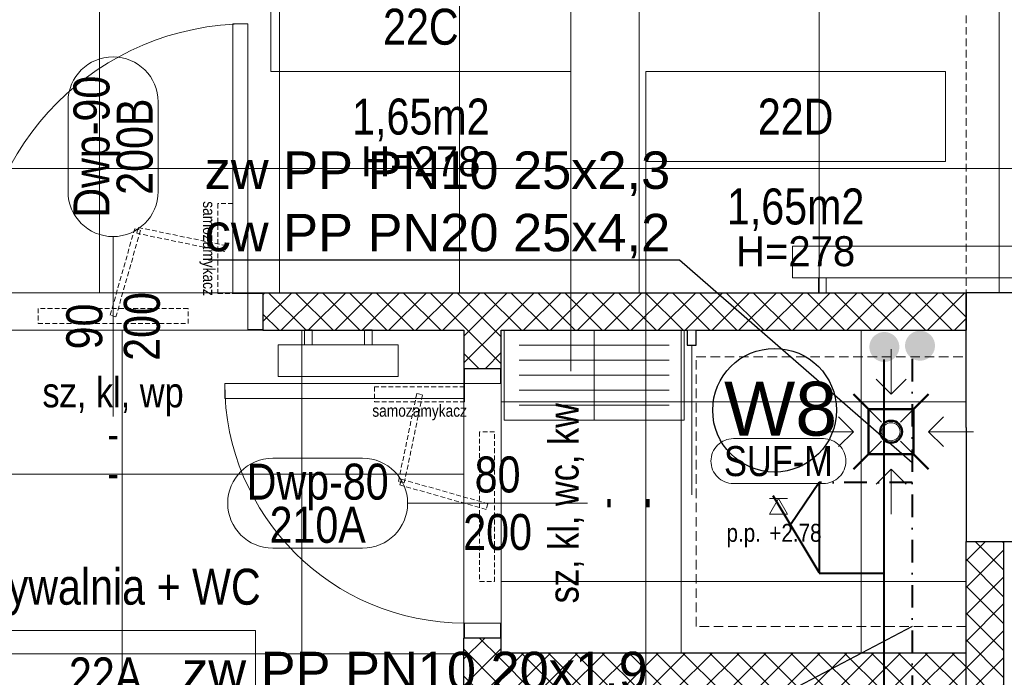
# Model space of a CAD drawing. Header units: millimetres. Extents: x -291747 to 77132, y 46721 to 203932.
# Tile 59 of 110: x 69537 to 69865, y 91142 to 91361. Entities that reach past the tile are written whole.
import ezdxf
from ezdxf.enums import TextEntityAlignment as Align
from ezdxf.lldxf.tags import DXFTag

# ---------------------------------------------------------------- set-up
doc = ezdxf.new("R2010")
doc.units = ezdxf.units.MM
doc.header["$MEASUREMENT"] = 0
for name, pattern in [('DASHDOT', [1, 0.5, -0.25, 0, -0.25]), ('xreff_LSN_szatnie_PW_rzuty_14$0$DASHED', [19.05, 12.7, -6.35]), ('xreff_LSN_szatnie_PW_rzuty_14$0$HIDDEN2', [4.7625, 3.175, -1.5875])]:
    doc.linetypes.add(name, pattern=pattern)
doc.layers.get('0').update_dxf_attribs({"lineweight": 9})
doc.layers.get('Defpoints').update_dxf_attribs({"lineweight": 9})
for name, color, linetype, lineweight in [('FL-xref', 250, 'Continuous', 9), ('FL_Ciepła_woda-do odbiorników', 1, 'DASHDOT', 40), ('FL_ks_nad posadzka', 12, 'Continuous', 50), ('FL_ks_pod stropem', 190, 'Continuous', 50), ('FL_opisy_woda', 7, 'Continuous', 25), ('FL_Zimna_woda-do odbiorników', 5, 'SOLID', 40), ('xreff_LSN_szatnie_PW_rzuty_14$0$A drzwi płytowe', 252, 'Continuous', 9), ('xreff_LSN_szatnie_PW_rzuty_14$0$A drzwi samozamykacze', 252, 'Continuous', 9), ('xreff_LSN_szatnie_PW_rzuty_14$0$A hatch', 8, 'Continuous', 5), ('xreff_LSN_szatnie_PW_rzuty_14$0$A hatch ściany', 252, 'Continuous', 9), ('xreff_LSN_szatnie_PW_rzuty_14$0$A opis', 252, 'Continuous', 9), ('xreff_LSN_szatnie_PW_rzuty_14$0$A opis pom', 252, 'Continuous', 9), ('xreff_LSN_szatnie_PW_rzuty_14$0$A opis pom pow', 252, 'Continuous', 9), ('xreff_LSN_szatnie_PW_rzuty_14$0$A opis stolarka', 252, 'Continuous', 9), ('xreff_LSN_szatnie_PW_rzuty_14$0$A opis stolarka NWD typ', 252, 'Continuous', 9), ('xreff_LSN_szatnie_PW_rzuty_14$0$A opis stolarka NWD wyposażenie', 252, 'Continuous', 9), ('xreff_LSN_szatnie_PW_rzuty_14$0$A opis technologia', 8, 'Continuous', 13), ('xreff_LSN_szatnie_PW_rzuty_14$0$A sufit', 252, 'Continuous', 9), ('xreff_LSN_szatnie_PW_rzuty_14$0$A sufit obrys', 252, 'Continuous', 9), ('xreff_LSN_szatnie_PW_rzuty_14$0$A sufit podwieszany opis', 8, 'Continuous', 13), ('xreff_LSN_szatnie_PW_rzuty_14$0$A widok wyżej', 252, 'xreff_LSN_szatnie_PW_rzuty_14$0$DASHED', 9), ('xreff_LSN_szatnie_PW_rzuty_14$0$A wyposazenie meblowe', 8, 'Continuous', 9), ('xreff_LSN_szatnie_PW_rzuty_14$0$A wyposazenie sanitarne', 8, 'Continuous', 9), ('xreff_LSN_szatnie_PW_rzuty_14$0$A-Wall', 252, 'Continuous', 9), ('xreff_LSN_szatnie_PW_rzuty_14$0$IS grzejniki', 8, 'Continuous', 9)]:
    doc.layers.add(name, color=color, linetype=linetype, lineweight=lineweight)
doc.layers.add('xreff_LSN_szatnie_PW_rzuty_14$0$A opis ppoż drzwi', color=252, linetype='Continuous', lineweight=9, transparency=0.25)
doc.styles.get("Standard").update_dxf_attribs({"font": 'arial.ttf'})
doc.styles.add('xreff_LSN_szatnie_PW_rzuty_14$0$Standard', font='txt')
doc.styles.add('xreff_LSN_szatnie_PW_rzuty_14$0$STYL ASA', font='ARIALN.TTF')
tags = doc.linetypes.add('SOLID', pattern=[10, 10, 0]).pattern_tags.tags
tags[6:7] = [DXFTag(74, 4), DXFTag(75, 0), DXFTag(340, '0'), DXFTag(46, 0.0), DXFTag(50, 0.0), DXFTag(44, 0.0), DXFTag(45, 0.0)]
tags[4:5] = [DXFTag(74, 4), DXFTag(75, 0), DXFTag(340, '0'), DXFTag(46, 0.0), DXFTag(50, 0.0), DXFTag(44, 0.0), DXFTag(45, 0.0)]
doc.linetypes.add('xreff_LSN_szatnie_PW_rzuty_14$0$ZIGZAG', pattern='A,0.00254,-5.08,[131,ltypeshp.shx,S=5.08,R=0,X=-5.08,Y=0],-10.16,[131,ltypeshp.shx,S=5.08,R=180,X=5.08,Y=0],-5.08', length=20.32254)
doc.dimstyles.get("Standard").update_dxf_attribs({"dimtxt": 0.18, "dimasz": 0.18, "dimexe": 0.18, "dimexo": 0.0625, "dimgap": 0.09, "dimtad": 0, "dimtih": 1, "dimtoh": 1, "dimdec": 4, "dimzin": 0, "dimdsep": 46, "dimtxsty": 'Standard', "dimcen": 0.09, "dimadec": 0, "dimazin": 0, "dimtfac": 1, "dimtdec": 4, "dimtofl": 0, "dimtmove": 0, "dimatfit": 3, "dimfxl": 1, "dimtolj": 1, "dimtzin": 0, "dimarcsym": 0})
pattern_1 = [(45, (0, 0), (-4.49012806, 4.49012806), []), (135, (0, 0), (-4.49012806, -4.49012806), [])]

# ---------------------------------------------------------------- blocks, each defined once
blk = doc.blocks.new('xreff_LSN_szatnie_PW_rzuty_14$0$kratka podlogowa')
at = {"linetype": 'ByBlock'}
for points in [[(0, 27.5), (0, 12.5)], [(-5, 17.5), (0, 12.5), (5, 17.5)], [(-7.5, 7.5), (-3.18, 3.18)], [(3.18, 3.18), (7.5, 7.5)], [(-17.5, 5), (-12.5, 0), (-17.5, -5)], [(17.5, 5), (12.5, 0), (17.5, -5)], [(-27.5, 0), (-12.5, 0)], [(-7.5, -7.5), (-3.18, -3.18)], [(3.18, -3.18), (7.5, -7.5)], [(27.5, 0), (12.5, 0)], [(-5, -17.5), (0, -12.5), (5, -17.5)], [(0, -27.5), (0, -12.5)]]:
    blk.add_lwpolyline(points, dxfattribs=at)
blk.add_lwpolyline([(-7.5, -7.5), (-7.5, 7.5), (7.5, 7.5), (7.5, -7.5)], close=True, dxfattribs=at)
blk.add_circle((0, 0), 3, dxfattribs=at)
blk = doc.blocks.new('xreff_LSN_szatnie_PW_rzuty_14$0$samozamykacz')
at = {"linetype": 'xreff_LSN_szatnie_PW_rzuty_14$0$HIDDEN2', "ltscale": 0.5}
for points in [[(10, -5), (60, -5), (60, 0), (10, 0)], [(25.86, -31.09), (34.04, -2.23), (35.96, -2.77), (27.78, -31.64)], [(0, -40), (0, -10), (-5, -10), (-5, -40)], [(-2.3, -24.02), (27.08, -30.11), (26.67, -32.07), (-2.7, -25.98)]]:
    blk.add_lwpolyline(points, close=True, dxfattribs=at)
at = {"insert": (1, -25), "char_height": 4, "attachment_point": 2, "rotation": 90, "style": 'xreff_LSN_szatnie_PW_rzuty_14$0$STYL ASA'}
blk.add_mtext_dynamic_manual_height_columns('\\pxqc;samozamykacz', width=75.7344, gutter_width=1, heights=[0], dxfattribs=at)
blk = doc.blocks.new('xreff_LSN_szatnie_PW_rzuty_14$0$lawka2')
blk.add_lwpolyline([(-30, 0), (30, 0), (30, 30), (-30, 30)], close=True)
at = {"lineweight": 9}
for points in [[(-25, 25), (25, 25)], [(-25, 20), (25, 20)], [(-25, 15), (25, 15)], [(-25, 10), (25, 10)], [(-25, 5), (25, 5)]]:
    blk.add_lwpolyline(points, dxfattribs=at)
at = {"layer": 'Defpoints'}
for points in [[(-30, 30), (0, 30), (0, 0), (-30, 0)], [(0, 30), (30, 30), (30, 0), (0, 0)]]:
    blk.add_lwpolyline(points, close=True, dxfattribs=at)
blk = doc.blocks.new('xreff_LSN_szatnie_PW_rzuty_14$0$środek')
blk.add_line((0, 0), (0, -10))
blk = doc.blocks.new('xreff_LSN_szatnie_PW_rzuty_14$0$ddtag_UP')
at = {"transparency": 33554687}
blk.add_lwpolyline([(0, 30), (0, -30)], dxfattribs=at)
at = {"layer": 'xreff_LSN_szatnie_PW_rzuty_14$0$A opis stolarka NWD typ', "transparency": 33554687}
blk.add_lwpolyline([(-15, 75, -1), (15, 75), (15, 45, -1), (-15, 45)], format="xyb", close=True, dxfattribs=at)
at = {"ltscale": 0.1, "transparency": 33554687, "style": 'xreff_LSN_szatnie_PW_rzuty_14$0$STYL ASA'}
blk.add_attdef('DOORS:SZEROKOŚĆ', text='', height=12, rotation=90, dxfattribs=at).set_placement((0, 0, 0), align=Align.BOTTOM_CENTER)
blk.add_attdef('DOORS:WYSOKOŚĆ', text='', height=12, rotation=90, dxfattribs=at).set_placement((3.6, 0, 0), align=Align.TOP_CENTER)
blk.add_attdef('DOORS:AKUSTYKA', text='', height=10, dxfattribs=at).set_placement((0, -49), align=Align.MIDDLE_CENTER)
at = {"layer": 'xreff_LSN_szatnie_PW_rzuty_14$0$A opis ppoż drzwi', "ltscale": 0.1, "transparency": 33554687, "style": 'xreff_LSN_szatnie_PW_rzuty_14$0$STYL ASA'}
blk.add_attdef('DOORS:PPOŻ', text='', height=10, dxfattribs=at).set_placement((0, -36), align=Align.MIDDLE_CENTER)
at = {"layer": 'xreff_LSN_szatnie_PW_rzuty_14$0$A opis stolarka NWD typ', "ltscale": 0.1, "transparency": 33554687, "style": 'xreff_LSN_szatnie_PW_rzuty_14$0$STYL ASA'}
blk.add_attdef('DOORS:PODTYP', text='', height=12, rotation=90, dxfattribs=at).set_placement((1.2, 60, 0), align=Align.TOP_CENTER)
blk.add_attdef('DOORS:TYP', text='', height=12, rotation=90, dxfattribs=at).set_placement((2.4, 60, 0), align=Align.BOTTOM_CENTER)
at = {"layer": 'xreff_LSN_szatnie_PW_rzuty_14$0$A opis stolarka NWD wyposażenie', "ltscale": 0.1, "transparency": 33554687, "style": 'xreff_LSN_szatnie_PW_rzuty_14$0$STYL ASA'}
blk.add_attdef('DOORS:WYPOSAŻENIE', text='', height=10, dxfattribs=at).set_placement((0, -22), align=Align.MIDDLE_CENTER)
blk = doc.blocks.new('xreff_LSN_szatnie_PW_rzuty_14$0$ddtag_LEFT')
at = {"transparency": 33554687}
blk.add_lwpolyline([(-30, 0), (30, 0)], dxfattribs=at)
at = {"layer": 'xreff_LSN_szatnie_PW_rzuty_14$0$A opis stolarka NWD typ', "transparency": 33554687}
blk.add_lwpolyline([(-75, -15, -1), (-75, 15), (-45, 15, -1), (-45, -15)], format="xyb", close=True, dxfattribs=at)
at = {"ltscale": 0.1, "transparency": 33554687, "style": 'xreff_LSN_szatnie_PW_rzuty_14$0$STYL ASA'}
blk.add_attdef('DOORS:AKUSTYKA', text='', height=10, rotation=90, dxfattribs=at).set_placement((49, 0), align=Align.MIDDLE_CENTER)
blk.add_attdef('DOORS:SZEROKOŚĆ', text='', height=12, dxfattribs=at).set_placement((0, 0, 0), align=Align.BOTTOM_CENTER)
blk.add_attdef('DOORS:WYSOKOŚĆ', text='', height=12, dxfattribs=at).set_placement((0, -3.6, 0), align=Align.TOP_CENTER)
at = {"layer": 'xreff_LSN_szatnie_PW_rzuty_14$0$A opis ppoż drzwi', "ltscale": 0.1, "transparency": 33554687, "style": 'xreff_LSN_szatnie_PW_rzuty_14$0$STYL ASA'}
blk.add_attdef('DOORS:PPOŻ', text='', height=10, rotation=90, dxfattribs=at).set_placement((36, 0), align=Align.MIDDLE_CENTER)
at = {"layer": 'xreff_LSN_szatnie_PW_rzuty_14$0$A opis stolarka NWD typ', "ltscale": 0.1, "transparency": 33554687, "style": 'xreff_LSN_szatnie_PW_rzuty_14$0$STYL ASA'}
blk.add_attdef('DOORS:TYP', text='', height=12, dxfattribs=at).set_placement((-60, -2.4, 0), align=Align.BOTTOM_CENTER)
blk.add_attdef('DOORS:PODTYP', text='', height=12, dxfattribs=at).set_placement((-60, -1.2, 0), align=Align.TOP_CENTER)
at = {"layer": 'xreff_LSN_szatnie_PW_rzuty_14$0$A opis stolarka NWD wyposażenie', "ltscale": 0.1, "transparency": 33554687, "style": 'xreff_LSN_szatnie_PW_rzuty_14$0$STYL ASA'}
blk.add_attdef('DOORS:WYPOSAŻENIE', text='', height=10, rotation=90, dxfattribs=at).set_placement((22, 0), align=Align.MIDDLE_CENTER)
blk = doc.blocks.new('xreff_LSN_szatnie_PW_rzuty_14$0$tag wn')
blk.add_lwpolyline([(-25, -7.5), (25, -7.5), (25, 7.5), (-25, 7.5)], close=True)
at = {"style": 'xreff_LSN_szatnie_PW_rzuty_14$0$STYL ASA'}
blk.add_attdef('ROOM:NO', text='', height=6, dxfattribs=at).set_placement((0, 0), align=Align.MIDDLE_CENTER)
at = {"layer": 'xreff_LSN_szatnie_PW_rzuty_14$0$A opis pom pow', "style": 'xreff_LSN_szatnie_PW_rzuty_14$0$STYL ASA'}
blk.add_attdef('ROOM:AREA', text='', height=6, dxfattribs=at).set_placement((0, -15), align=Align.MIDDLE_CENTER)
blk = doc.blocks.new('xreff_LSN_szatnie_PW_rzuty_14$0$metka')
blk.add_lwpolyline([(-15, -7.5), (15, -7.5, 0.414214), (22.5, 0), (22.5, 0, 0.414214), (15, 7.5), (-15, 7.5, 0.414214), (-22.5, 0), (-22.5, 0, 0.414214)], format="xyb", close=True)
at = {"style": 'xreff_LSN_szatnie_PW_rzuty_14$0$STYL ASA'}
blk.add_attdef('DETAIL:NO', text='', height=10, dxfattribs=at).set_placement((0, 0), align=Align.MIDDLE_CENTER)
blk = doc.blocks.new('xreff_LSN_szatnie_PW_rzuty_14$0$Anno_Elevation_Label_8')
at = {"color": 0, "linetype": 'ByBlock'}
blk.add_line((-0.05, 0), (0.05, 0), dxfattribs=at)
blk.add_lwpolyline([(0, 0), (-0.05, -0.0866), (0.05, -0.0866)], close=True, dxfattribs=at)
at = {"color": 0, "linetype": 'ByBlock', "style": 'xreff_LSN_szatnie_PW_rzuty_14$0$STYL ASA'}
blk.add_attdef('PREFIX', text='', height=0.1, dxfattribs=at).set_placement((-0.0971, -0.2406), align=Align.RIGHT)
for tag, p in [('ELEVATION', (-0.05, -0.2406)), ('SUFFIX', (-0.05, -0.3811))]:
    blk.add_attdef(tag, p, '', height=0.1, dxfattribs=at)
blk = doc.blocks.new('xreff_LSN_szatnie_PW_rzuty_14')
at = {"layer": 'xreff_LSN_szatnie_PW_rzuty_14$0$A hatch', "linetype": 'Continuous', "lineweight": 5}
h = blk.add_hatch(dxfattribs=at)
h.set_pattern_fill('ANSI31', color=256, scale=2, angle=-360, style=0)
h.set_pattern_definition([(45, (0, 0), (-4.49012806, 4.49012806), [])])
h.paths.add_polyline_path([(69762.68, 91257.72), (69761.68, 91261.64), (69759.68, 91257.72), (69759.68, 91252.72), (69762.68, 91252.72)], flags=0)
at = {"layer": 'xreff_LSN_szatnie_PW_rzuty_14$0$A hatch ściany', "linetype": 'Continuous', "lineweight": 9}
h = blk.add_hatch(dxfattribs=at)
h.set_pattern_fill('ANSI37', color=256, scale=2, style=0)
h.set_pattern_definition(pattern_1)
h.paths.add_polyline_path([(69438.68, 91270.22), (69442.85, 91260.85), (69451.18, 91257.72), (69518.18, 91257.72), (69518.18, 91270.22)], flags=0)
h.paths.add_polyline_path([(69618.18, 91270.22), (69618.18, 91257.72), (69685.18, 91257.72), (69693.52, 91260.85), (69697.68, 91270.22)], flags=0)
h.paths.add_polyline_path([(69102.68, 91257.72), (69226.68, 91257.72), (69226.68, 91270.22), (69102.68, 91270.22)], flags=0)
h.paths.add_polyline_path([(68961.18, 91270.22), (68957.02, 91260.85), (68961.18, 91257.72), (68971.18, 91257.72), (68971.18, 91270.22)], flags=0)
h.paths.add_polyline_path([(69071.18, 91270.22), (69071.18, 91257.72), (69097.68, 91257.72), (69102.68, 91257.72), (69102.68, 91270.22)], flags=0)
h.paths.add_polyline_path([(68837.68, 91270.22), (68668.68, 91270.22), (68668.68, 91258.22), (68668.68, 91257.72), (68827.68, 91257.72), (68827.68, 91258.22), (68837.68, 91263.22)], flags=0)
h.paths.add_polyline_path([(68842.68, 91257.72), (68842.68, 91270.22), (68837.68, 91270.22), (68837.68, 91257.72)], flags=0)
h.paths.add_polyline_path([(68942.68, 91270.22), (68942.68, 91257.72), (68948.68, 91257.72), (68957.02, 91260.85), (68961.18, 91270.22)], flags=0)
h.paths.add_polyline_path([(69292.02, 91259.8), (69283.68, 91270.22), (69283.68, 91257.72)], flags=0)
h.paths.add_polyline_path([(69283.68, 91270.22), (69292.02, 91259.8), (69308.68, 91257.72), (69438.68, 91257.72), (69442.85, 91260.85), (69438.68, 91270.22)], flags=0)
h.paths.add_polyline_path([(69697.68, 91270.22), (69693.52, 91260.85), (69697.68, 91257.72), (69759.68, 91257.72), (69761.68, 91261.64), (69762.68, 91270.22)], flags=0)
h.paths.add_polyline_path([(69762.68, 91270.22), (69761.68, 91261.64), (69762.68, 91257.72), (69852.68, 91257.72), (69852.68, 91270.22)], flags=0)
h = blk.add_hatch(dxfattribs=at)
h.set_pattern_fill('ANSI37', color=256, scale=2, angle=-360, style=0)
h.set_pattern_definition([(45, (0, 0), (-4.49012806, 4.49012806), []), (135, (0, 0), (-4.49012806, -4.49012806), [])])
h.paths.add_polyline_path([(69697.68, 91257.72), (69693.52, 91260.85), (69685.18, 91257.72), (69685.18, 91244.97), (69697.68, 91244.97)], flags=0)
h.paths.add_polyline_path([(69697.68, 91154.97), (69685.18, 91154.97), (69685.18, 91143.72), (69694.56, 91143.72), (69697.68, 91149.97)], flags=0)
h.paths.add_polyline_path([(69697.68, 91137.47), (69694.56, 91143.72), (69685.18, 91143.72), (69685.18, 91132.47), (69697.68, 91132.47)], flags=0)
h.paths.add_polyline_path([(69697.68, 91042.47), (69685.18, 91042.47), (69685.18, 91017.22), (69694.56, 91021.39), (69697.68, 91029.72)], flags=0)
h.paths.add_polyline_path([(69697.68, 91017.22), (69694.56, 91021.39), (69685.18, 91017.22), (69685.18, 90992.46), (69688.68, 90987.13), (69697.68, 90984.46)], flags=0)
h.paths.add_polyline_path([(69697.68, 90984.46), (69688.68, 90987.13), (69685.18, 90984.46), (69685.18, 90969.72), (69697.68, 90957.22)], flags=0)
h = blk.add_hatch(dxfattribs=at)
h.set_pattern_fill('ANSI37', color=256, scale=2, style=0)
h.set_pattern_definition(pattern_1)
h.paths.add_polyline_path([(69852.68, 91187.22), (69865.18, 91187.22), (69865.18, 91029.72), (69852.68, 91029.72)])
h = blk.add_hatch(dxfattribs=at)
h.set_pattern_fill('ANSI37', color=256, scale=2, style=0)
h.set_pattern_definition([(45, (0, 0), (-4.49012806, 4.49012806), []), (135, (0, 0), (-4.49012806, -4.49012806), [])])
h.paths.add_polyline_path([(69852.68, 91137.47), (69852.68, 91149.97), (69697.68, 91149.97), (69694.56, 91143.72), (69697.68, 91137.47)], flags=0)
at = {"layer": 'xreff_LSN_szatnie_PW_rzuty_14$0$A drzwi płytowe', "linetype": 'Continuous', "lineweight": 9}
for points in [[(69613.18, 91269.97), (69608.18, 91269.97), (69608.18, 91359.97), (69613.18, 91359.97)], [(69685.43, 91239.97), (69685.43, 91234.97), (69605.43, 91234.97), (69605.43, 91239.97)]]:
    blk.add_lwpolyline(points, close=True, dxfattribs=at)
at = {"layer": 'xreff_LSN_szatnie_PW_rzuty_14$0$A drzwi płytowe', "linetype": 'Continuous', "lineweight": 9, "ltscale": 0.2}
for points in [[(69613.18, 91257.97), (69618.18, 91257.97), (69618.18, 91269.97), (69613.18, 91269.97)], [(69697.43, 91239.97), (69697.43, 91244.97), (69685.43, 91244.97), (69685.43, 91239.97)], [(69697.43, 91159.97), (69697.43, 91154.97), (69685.43, 91154.97), (69685.43, 91159.97)]]:
    blk.add_lwpolyline(points, close=True, dxfattribs=at)
at = {"layer": 'xreff_LSN_szatnie_PW_rzuty_14$0$A drzwi płytowe', "linetype": 'xreff_LSN_szatnie_PW_rzuty_14$0$ZIGZAG', "ltscale": 0.15, "transparency": 33554687}
blk.add_lwpolyline([(69761.18, 91252.72), (69761.18, 91202.72)], dxfattribs=at)
at = {"layer": 'xreff_LSN_szatnie_PW_rzuty_14$0$A drzwi płytowe', "linetype": 'Continuous', "lineweight": 9, "ltscale": 0.2, "extrusion": (0, 0, -1)}
for centre, radius, start, end in [((-69613.18, 91269.97), 90, 0, 90), ((-69685.43, 91239.97), 80, 270, 0)]:
    blk.add_arc(centre, radius, start, end, dxfattribs=at)
at = {"layer": 'xreff_LSN_szatnie_PW_rzuty_14$0$A opis pom'}
for points in [[(69720.83, 91344.02), (69720.83, 91244.02)], [(69745.83, 91314.02), (69745.83, 91114.02)]]:
    blk.add_lwpolyline(points, dxfattribs=at)
at = {"layer": 'xreff_LSN_szatnie_PW_rzuty_14$0$A sufit', "linetype": 'Continuous', "lineweight": 9}
for p, q in [((69563.68, 91270.22), (69563.68, 91473.22)), ((69623.68, 91270.22), (69623.68, 91473.22)), ((69683.68, 91270.22), (69683.68, 91473.22)), ((69743.68, 91270.22), (69743.68, 91473.22)), ((69803.68, 91270.22), (69803.68, 91473.22)), ((69863.68, 91270.22), (69863.68, 91473.22)), ((69283.68, 91311.72), (70083.68, 91311.72)), ((69571.18, 90969.72), (69571.18, 91257.72)), ((69631.18, 90969.72), (69631.18, 91257.72)), ((69697.68, 91149.97), (69697.68, 91257.72)), ((69757.68, 91149.97), (69757.68, 91257.72)), ((69817.68, 91149.97), (69817.68, 91257.72)), ((69697.68, 91233.85), (69852.68, 91233.85)), ((69451.18, 91209.72), (69685.18, 91209.72)), ((69697.68, 91173.85), (69852.68, 91173.85)), ((69451.18, 91149.72), (69685.18, 91149.72))]:
    blk.add_line(p, q, dxfattribs=at)
at = {"layer": 'xreff_LSN_szatnie_PW_rzuty_14$0$A sufit obrys'}
for points in [[(70083.68, 91473.22), (69283.68, 91473.22), (69283.68, 91270.22), (70083.68, 91270.22)], [(69685.18, 91257.72), (69451.18, 91257.72), (69451.18, 90969.72), (69662.75, 90969.72), (69662.75, 90992.46), (69685.18, 90992.46)], [(69852.68, 91257.72), (69697.68, 91257.72), (69697.68, 91149.97), (69852.68, 91149.97)]]:
    blk.add_lwpolyline(points, close=True, dxfattribs=at)
at = {"layer": 'xreff_LSN_szatnie_PW_rzuty_14$0$A widok wyżej', "linetype": 'xreff_LSN_szatnie_PW_rzuty_14$0$DASHED', "lineweight": 9, "ltscale": 0.2}
for p, q in [((69852.68, 91473.22), (69852.68, 91270.22)), ((69852.68, 91187.22), (69852.68, 91029.22))]:
    blk.add_line(p, q, dxfattribs=at)
at = {"layer": 'xreff_LSN_szatnie_PW_rzuty_14$0$A wyposazenie sanitarne', "linetype": 'xreff_LSN_szatnie_PW_rzuty_14$0$HIDDEN2'}
blk.add_lwpolyline([(69852.68, 91248.85), (69852.68, 91158.85), (69762.68, 91158.85), (69762.68, 91248.85)], close=True, dxfattribs=at)
at = {"layer": 'xreff_LSN_szatnie_PW_rzuty_14$0$A-Wall', "linetype": 'Continuous', "lineweight": 25}
for p, q in [((69618.18, 91270.22), (69618.18, 91257.72)), ((69618.18, 91270.22), (69852.68, 91270.22)), ((69852.68, 91270.22), (69852.68, 91257.72)), ((69878.68, 91270.22), (69852.68, 91270.22)), ((69852.68, 91257.72), (69852.68, 91270.22)), ((69618.18, 91257.72), (69685.18, 91257.72)), ((69685.18, 91257.72), (69685.18, 91244.97)), ((69697.68, 91257.72), (69759.68, 91257.72)), ((69697.68, 91244.97), (69697.68, 91257.72)), ((69759.68, 91257.72), (69759.68, 91252.72)), ((69762.68, 91257.72), (69852.68, 91257.72)), ((69762.68, 91252.72), (69762.68, 91257.72)), ((69852.68, 91225.22), (69852.68, 91257.72)), ((69759.68, 91252.72), (69762.68, 91252.72)), ((69685.18, 91244.97), (69697.68, 91244.97)), ((69852.68, 91225.22), (69852.68, 91187.22)), ((69852.68, 91187.22), (69878.68, 91187.22)), ((69697.68, 91154.97), (69685.18, 91154.97)), ((69685.18, 91132.47), (69685.18, 91154.97)), ((69697.68, 91149.97), (69697.68, 91154.97)), ((69852.68, 91149.97), (69697.68, 91149.97)), ((69852.68, 91137.47), (69852.68, 91149.97))]:
    blk.add_line(p, q, dxfattribs=at)
blk.add_lwpolyline([(69852.68, 91187.22), (69865.18, 91187.22), (69865.18, 91029.72), (69852.68, 91029.72)], close=True, dxfattribs=at)
at = {"layer": 'xreff_LSN_szatnie_PW_rzuty_14$0$IS grzejniki'}
for p, q in [((69914.75, 91285.72), (69794.75, 91285.72)), ((69794.75, 91285.72), (69794.75, 91275.22)), ((69794.75, 91275.22), (69914.75, 91275.22)), ((69803.5, 91275.22), (69803.5, 91270.22)), ((69806, 91270.22), (69806, 91275.22)), ((69803.5, 91270.22), (69806, 91270.22)), ((69632.05, 91252.81), (69632.05, 91257.81)), ((69632.05, 91257.81), (69634.55, 91257.81)), ((69634.55, 91257.81), (69634.55, 91252.81)), ((69654.55, 91257.81), (69652.05, 91257.81)), ((69652.05, 91257.81), (69652.05, 91252.81)), ((69654.55, 91252.81), (69654.55, 91257.81)), ((69663.3, 91252.81), (69623.3, 91252.81)), ((69623.3, 91252.81), (69623.3, 91242.31)), ((69663.3, 91242.31), (69663.3, 91252.81)), ((69623.3, 91242.31), (69663.3, 91242.31))]:
    blk.add_line(p, q, dxfattribs=at)
at = {"layer": 'xreff_LSN_szatnie_PW_rzuty_14$0$A drzwi płytowe', "linetype": 'Continuous', "lineweight": 9, "ltscale": 0.2, "extrusion": (0, 0, -1), "zscale": -1}
blk.add_blockref('xreff_LSN_szatnie_PW_rzuty_14$0$środek', (-69568.18, 91263.97), dxfattribs=at)
at = {"layer": 'xreff_LSN_szatnie_PW_rzuty_14$0$A drzwi płytowe', "linetype": 'Continuous', "lineweight": 9, "ltscale": 0.2, "extrusion": (0, 0, -1), "zscale": -1, "rotation": 270}
blk.add_blockref('xreff_LSN_szatnie_PW_rzuty_14$0$środek', (-69691.43, 91199.97), dxfattribs=at)
at = {"layer": 'xreff_LSN_szatnie_PW_rzuty_14$0$A drzwi samozamykacze'}
for p, rotation in [((69603.18, 91259.97), 180), ((69695.43, 91233.85), 270)]:
    blk.add_blockref('xreff_LSN_szatnie_PW_rzuty_14$0$samozamykacz', p, dxfattribs=dict(at, rotation=rotation))
at = {"layer": 'xreff_LSN_szatnie_PW_rzuty_14$0$A opis pom', "linetype": 'Continuous', "lineweight": 9, "xscale": 2, "yscale": 2, "zscale": 2}
for p, values in [((69670.83, 91359.02), {'ROOM:NO': '22C', 'ROOM:AREA': '1,65m2'}), ((69795.83, 91329.02), {'ROOM:NO': '22D', 'ROOM:AREA': '1,65m2'}), ((69565.68, 91142.49), {'ROOM:NO': '22A', 'ROOM:AREA': '6,70m2'})]:
    blk.add_blockref('xreff_LSN_szatnie_PW_rzuty_14$0$tag wn', p, dxfattribs=at).add_auto_attribs(values)
at = {"layer": 'xreff_LSN_szatnie_PW_rzuty_14$0$A opis stolarka', "linetype": 'Continuous', "lineweight": 9}
ref = blk.add_blockref('xreff_LSN_szatnie_PW_rzuty_14$0$ddtag_UP', (69568.18, 91258.97), dxfattribs=at)
ref.add_attrib('DOORS:AKUSTYKA', '-', dxfattribs={"layer": '0', "ltscale": 0.1, "height": 10, "style": 'xreff_LSN_szatnie_PW_rzuty_14$0$STYL ASA'}).set_placement((69568.18, 91209.97), align=Align.MIDDLE_CENTER)
ref.add_attrib('DOORS:PPOŻ', '-', dxfattribs={"layer": 'xreff_LSN_szatnie_PW_rzuty_14$0$A opis ppoż drzwi', "ltscale": 0.1, "height": 10, "style": 'xreff_LSN_szatnie_PW_rzuty_14$0$STYL ASA'}).set_placement((69568.18, 91222.97), align=Align.MIDDLE_CENTER)
ref.add_attrib('DOORS:WYSOKOŚĆ', '200', dxfattribs={"layer": '0', "ltscale": 0.1, "height": 12, "rotation": 90, "style": 'xreff_LSN_szatnie_PW_rzuty_14$0$STYL ASA'}).set_placement((69571.78, 91258.97, 0), align=Align.TOP_CENTER)
ref.add_attrib('DOORS:SZEROKOŚĆ', '90', dxfattribs={"layer": '0', "ltscale": 0.1, "height": 12, "rotation": 90, "style": 'xreff_LSN_szatnie_PW_rzuty_14$0$STYL ASA'}).set_placement((69568.18, 91258.97, 0), align=Align.BOTTOM_CENTER)
ref.add_attrib('DOORS:PODTYP', '200B', dxfattribs={"layer": 'xreff_LSN_szatnie_PW_rzuty_14$0$A opis stolarka NWD typ', "ltscale": 0.1, "height": 12, "rotation": 90, "style": 'xreff_LSN_szatnie_PW_rzuty_14$0$STYL ASA'}).set_placement((69569.38, 91318.97, 0), align=Align.TOP_CENTER)
ref.add_attrib('DOORS:TYP', 'Dwp-90', dxfattribs={"layer": 'xreff_LSN_szatnie_PW_rzuty_14$0$A opis stolarka NWD typ', "ltscale": 0.1, "height": 12, "rotation": 90, "style": 'xreff_LSN_szatnie_PW_rzuty_14$0$STYL ASA'}).set_placement((69570.58, 91318.97, 0), align=Align.BOTTOM_CENTER)
ref.add_attrib('DOORS:WYPOSAŻENIE', 'sz, kl, wp', dxfattribs={"layer": 'xreff_LSN_szatnie_PW_rzuty_14$0$A opis stolarka NWD wyposażenie', "ltscale": 0.1, "height": 10, "style": 'xreff_LSN_szatnie_PW_rzuty_14$0$STYL ASA'}).set_placement((69568.18, 91236.97), align=Align.MIDDLE_CENTER)
ref = blk.add_blockref('xreff_LSN_szatnie_PW_rzuty_14$0$ddtag_LEFT', (69696.43, 91199.97), dxfattribs=at)
ref.add_attrib('DOORS:WYPOSAŻENIE', 'sz, kl, wc, kw', dxfattribs={"layer": 'xreff_LSN_szatnie_PW_rzuty_14$0$A opis stolarka NWD wyposażenie', "ltscale": 0.1, "height": 10, "rotation": 90, "style": 'xreff_LSN_szatnie_PW_rzuty_14$0$STYL ASA'}).set_placement((69718.43, 91199.97), align=Align.MIDDLE_CENTER)
ref.add_attrib('DOORS:TYP', 'Dwp-80', dxfattribs={"layer": 'xreff_LSN_szatnie_PW_rzuty_14$0$A opis stolarka NWD typ', "ltscale": 0.1, "height": 12, "style": 'xreff_LSN_szatnie_PW_rzuty_14$0$STYL ASA'}).set_placement((69636.43, 91197.57, 0), align=Align.BOTTOM_CENTER)
ref.add_attrib('DOORS:PODTYP', '210A', dxfattribs={"layer": 'xreff_LSN_szatnie_PW_rzuty_14$0$A opis stolarka NWD typ', "ltscale": 0.1, "height": 12, "style": 'xreff_LSN_szatnie_PW_rzuty_14$0$STYL ASA'}).set_placement((69636.43, 91198.77, 0), align=Align.TOP_CENTER)
ref.add_attrib('DOORS:SZEROKOŚĆ', '80', dxfattribs={"layer": '0', "ltscale": 0.1, "height": 12, "style": 'xreff_LSN_szatnie_PW_rzuty_14$0$STYL ASA'}).set_placement((69696.43, 91199.97, 0), align=Align.BOTTOM_CENTER)
ref.add_attrib('DOORS:WYSOKOŚĆ', '200', dxfattribs={"layer": '0', "ltscale": 0.1, "height": 12, "style": 'xreff_LSN_szatnie_PW_rzuty_14$0$STYL ASA'}).set_placement((69696.43, 91196.37, 0), align=Align.TOP_CENTER)
ref.add_attrib('DOORS:PPOŻ', '-', dxfattribs={"layer": 'xreff_LSN_szatnie_PW_rzuty_14$0$A opis ppoż drzwi', "ltscale": 0.1, "height": 10, "rotation": 90, "style": 'xreff_LSN_szatnie_PW_rzuty_14$0$STYL ASA'}).set_placement((69732.43, 91199.97), align=Align.MIDDLE_CENTER)
ref.add_attrib('DOORS:AKUSTYKA', '-', dxfattribs={"layer": '0', "ltscale": 0.1, "height": 10, "rotation": 90, "style": 'xreff_LSN_szatnie_PW_rzuty_14$0$STYL ASA'}).set_placement((69745.43, 91199.97), align=Align.MIDDLE_CENTER)
at = {"layer": 'xreff_LSN_szatnie_PW_rzuty_14$0$A sufit podwieszany opis', "linetype": 'Continuous', "lineweight": 13}
blk.add_blockref('xreff_LSN_szatnie_PW_rzuty_14$0$metka', (69790.08, 91214.03), dxfattribs=at).add_auto_attribs({'DETAIL:NO': 'SUF-M'})
at = {"layer": 'xreff_LSN_szatnie_PW_rzuty_14$0$A sufit podwieszany opis', "linetype": 'Continuous', "lineweight": 13, "xscale": 60, "yscale": 60, "zscale": 60}
blk.add_blockref('xreff_LSN_szatnie_PW_rzuty_14$0$Anno_Elevation_Label_8', (69790.08, 91201.53, 278), dxfattribs=at).add_auto_attribs({'PREFIX': 'p.p.', 'ELEVATION': '+2.78'})
at = {"layer": 'xreff_LSN_szatnie_PW_rzuty_14$0$A wyposazenie meblowe', "rotation": 180}
blk.add_blockref('xreff_LSN_szatnie_PW_rzuty_14$0$lawka2', (69728.68, 91257.72), dxfattribs=at)
at = {"layer": 'xreff_LSN_szatnie_PW_rzuty_14$0$A wyposazenie sanitarne', "rotation": 270}
blk.add_blockref('xreff_LSN_szatnie_PW_rzuty_14$0$kratka podlogowa', (69827.68, 91223.85), dxfattribs=at)
at = {"layer": 'xreff_LSN_szatnie_PW_rzuty_14$0$A opis', "linetype": 'Continuous', "lineweight": 9, "char_height": 10, "attachment_point": 5, "style": 'xreff_LSN_szatnie_PW_rzuty_14$0$Standard'}
for insert in [(69670.83, 91314.02), (69795.83, 91284.02)]:
    blk.add_mtext_dynamic_manual_height_columns('\\A1;\\pxqc;H=278', width=72.7481, gutter_width=1, heights=[0], dxfattribs=dict(at, insert=insert))
at = {"layer": 'xreff_LSN_szatnie_PW_rzuty_14$0$A opis technologia', "insert": (69565.68, 91162.49), "char_height": 12, "attachment_point": 8, "style": 'xreff_LSN_szatnie_PW_rzuty_14$0$STYL ASA'}
blk.add_mtext_dynamic_manual_height_columns('umywalnia + WC', width=132.7983, gutter_width=1, heights=[0], dxfattribs=at)
blk = doc.blocks.new('wpust')
for p, q in [((5462.5, 499.5), (5467.5, 494.5)), ((5482.5, 494.5), (5487.5, 499.5)), ((5462.5, 474.5), (5467.5, 479.5)), ((5482.5, 479.5), (5487.5, 474.5))]:
    blk.add_line(p, q)
blk.add_lwpolyline([(5467.5, 494.5), (5482.5, 494.5), (5482.5, 479.5), (5467.5, 479.5)], close=True)

msp = doc.modelspace()

# ---------------------------------------------------------------- block references
at = {"layer": 'FL-xref'}
msp.add_blockref('xreff_LSN_szatnie_PW_rzuty_14', (0, 0), dxfattribs=at)

# ---------------------------------------------------------------- next in the draw order: hatches: boundary and pattern name
at = {"layer": 'FL_Ciepła_woda-do odbiorników', "ltscale": 15}
msp.add_hatch(color=256, dxfattribs=at).paths.add_polyline_path([(69842.31, 91252.15, 1), (69832.34, 91252.92, 1)])
at = {"layer": 'FL_Zimna_woda-do odbiorników'}
msp.add_hatch(color=256, dxfattribs=at).paths.add_polyline_path([(69830.41, 91251.73, 1), (69820.44, 91252.51, 1)])

# ---------------------------------------------------------------- next in the draw order: linework, layer by layer
at = {"layer": 'FL_Ciepła_woda-do odbiorników', "ltscale": 15}
for p, q in [((69834.67, 91248.13), (69834.67, 91018.84)), ((69834.67, 91206.84), (69803.66, 91206.84))]:
    msp.add_line(p, q, dxfattribs=at)
at = {"layer": 'FL_ks_pod stropem'}
msp.add_circle((69827.68, 91223.85), 3.66, dxfattribs=at)
msp.add_circle((69827.68, 91223.85), 3.66, dxfattribs=at)
at = {"layer": 'FL_opisy_woda'}
msp.add_circle((69788.82, 91231), 20.64, dxfattribs=at)
at = {"layer": 'FL_Zimna_woda-do odbiorników'}
for p, q in [((69825.27, 91247.91), (69825.27, 91028.24)), ((69803.66, 91206.85), (69794.14, 91192.73)), ((69803.66, 91206.85), (69803.67, 91176.68)), ((69803.67, 91176.85), (69788.34, 91202.39)), ((69803.67, 91176.68), (69825.27, 91176.68))]:
    msp.add_line(p, q, dxfattribs=at)

# ---------------------------------------------------------------- next in the draw order: block references
at = {"layer": 'FL_ks_nad posadzka'}
msp.add_blockref('wpust', (64352.68, 90736.85), dxfattribs=at)

# ---------------------------------------------------------------- next in the draw order: texts
at = {"layer": 'FL_opisy_woda'}
for s, insert, char_height, attachment_point in [('zw PP PN10 25x2,3\\Pcw PP PN20 25x4,2\\P', (69754.01, 91281.73), 12.5, 9), ('W8', (69771.97, 91222.27), 18, 7), ('zw PP PN10 20x1,9\\Pcw PP PN20 20x3,4\\P', (69746.51, 91114.73), 12.5, 9)]:
    msp.add_mtext(s, dxfattribs=dict(at, insert=insert, char_height=char_height, attachment_point=attachment_point))

# ---------------------------------------------------------------- next in the draw order: leaders
at = {"layer": 'FL_opisy_woda', "annotation_type": 0, "has_hookline": 1, "hookline_direction": 1}
for points, text_width in [([(69834.67, 91213.5), (69757.14, 91281.1), (69754.64, 91281.1)], 154.04), ([(69834.67, 91158.85), (69749.64, 91114.1), (69747.14, 91114.1)], 154.06)]:
    msp.add_leader(points, dimstyle='Standard', override={"dimtxt": 2.5, "dimasz": 2.5, "dimexe": 1.25, "dimexo": 0.625, "dimgap": 0.625, "dimtad": 1, "dimtih": 0, "dimtoh": 0, "dimdec": 2, "dimzin": 8, "dimdsep": 44, "dimcen": 2.5, "dimtdec": 2, "dimtofl": 1, "dimldrblk": 'None', "dimtolj": 0, "dimtzin": 8}, dxfattribs=dict(at, text_width=text_width))

doc.saveas('drawing.dxf')
